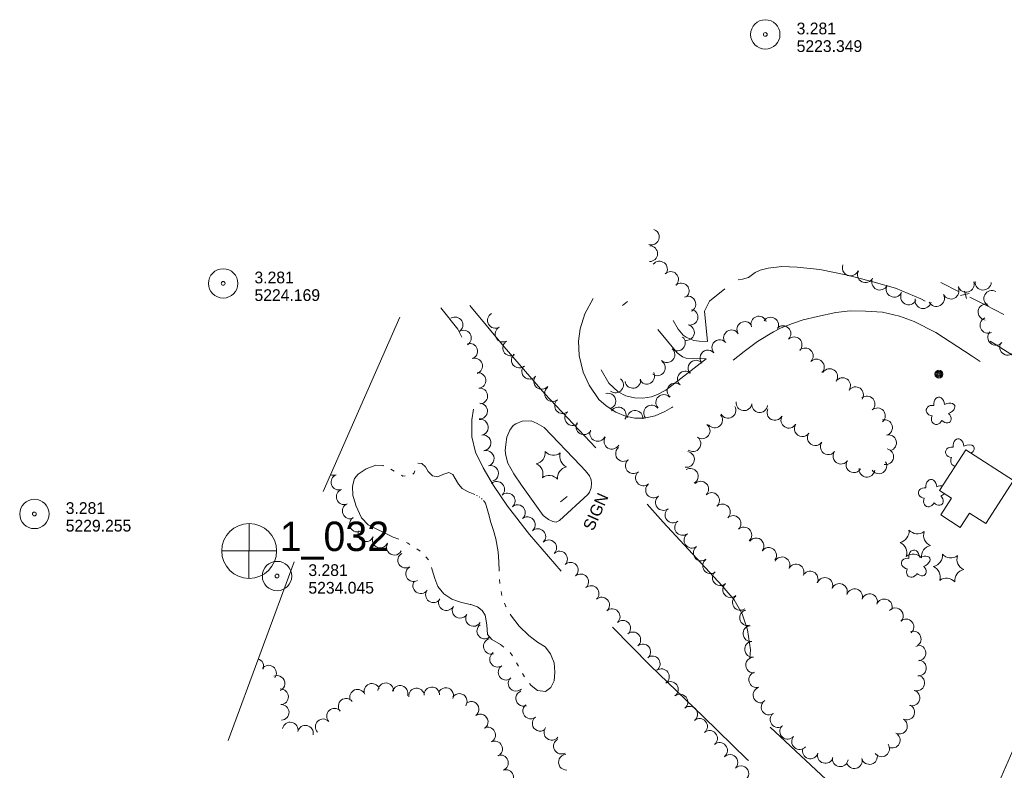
# Model space of a CAD drawing. Header units: feet. Extents: x 189694 to 191878, y 260766 to 262101.
# Tile 5 of 7: x 190562 to 191065, y 261692 to 262075. Entities that reach past the tile are written whole.
import ezdxf
from ezdxf.enums import TextEntityAlignment as Align

# ---------------------------------------------------------------- set-up
doc = ezdxf.new("R2010")
doc.units = ezdxf.units.FT
doc.header["$MEASUREMENT"] = 0
doc.linetypes.add('DGN Style 3', pattern=[136.13208, 97.2372, -38.89488])
doc.linetypes.add('DGN Style 6', pattern=[184.945154, 0.097237, -38.89488, 68.06604, -38.89488, 0.097237, -38.89488])
for name, color, linetype, lineweight in [('E_DWY', 3, 'DGN Style 3', 0), ('E_LAND_Vegetation', 20, 'Continuous', 0), ('E_MAP_Limits', 20, 'DGN Style 3', 0), ('E_MAP_PassPoints', 43, 'Continuous', 0), ('E_MISCPROP', 43, 'Continuous', 0), ('E_MISCPROP_HvyLine', 251, 'Continuous', 13), ('E_MISCPROP_Railing', 43, 'Continuous', 0), ('E_RDWY', 43, 'Continuous', 13), ('E_WTR', 251, 'DGN Style 6', 0)]:
    doc.layers.add(name, color=color, linetype=linetype, lineweight=lineweight)
doc.styles.add('Style-IGR_FONT_0', font='IGR_FONT_0.shx')

# ---------------------------------------------------------------- blocks, each defined once
blk = doc.blocks.new('PP_2')
at = {"layer": 'E_MAP_PassPoints', "color": 43, "linetype": 'Continuous', "lineweight": 0}
for radius in [7.5, 0.96]:
    blk.add_circle((0, 0), radius, dxfattribs=at)
blk = doc.blocks.new('PP_3')
at = {"layer": 'E_MAP_PassPoints', "color": 43, "linetype": 'Continuous', "lineweight": 0}
for radius in [7.5, 0.96]:
    blk.add_circle((0, 0), radius, dxfattribs=at)
blk = doc.blocks.new('PP_7')
at = {"layer": 'E_MAP_PassPoints', "color": 43, "linetype": 'Continuous', "lineweight": 0}
for radius in [7.5, 0.96]:
    blk.add_circle((0, 0), radius, dxfattribs=at)
blk = doc.blocks.new('PHOTOC')
at = {"layer": 'E_MAP_Limits', "color": 3, "linetype": 'Continuous', "lineweight": 0}
for p, q in [((0.12, 14.06), (0.06, -13.8)), ((-13.79, 0.03), (14.12, 0.01))]:
    blk.add_line(p, q, dxfattribs=at)
blk.add_circle((0.17, 0.03), 14, dxfattribs=at)
blk = doc.blocks.new('POLE_1')
at = {"layer": 'E_MISCPROP', "color": 1, "linetype": 'Continuous', "lineweight": 0}
for radius in [2.02, 1.51, 1.01, 0.504]:
    blk.add_circle((0.03, -0.09), radius, dxfattribs=at)
blk = doc.blocks.new('SIGN_6')
at = {"layer": 'E_MISCPROP', "color": 1, "linetype": 'Continuous', "lineweight": 0, "style": 'Style-IGR_FONT_0'}
blk.add_text('SIGN', height=6, rotation=0.0001, dxfattribs=at).set_placement((0, 0), align=Align.MIDDLE_LEFT)
blk = doc.blocks.new('TREE')
at = {"layer": 'E_LAND_Vegetation', "color": 94, "linetype": 'Continuous', "lineweight": 0}
for centre, major_axis, ratio in [((-1.07, 3.38), (0.91, -3.32), 0.782863), ((2.88, 1.66), (-3.52, -1.95), 0.691916), ((-3.74, -0.07), (3.29, -0.08), 0.832022), ((-1.48, -3.67), (1.2, 3.24), 0.716896), ((2.54, -2.64), (-3.34, 3.06), 0.560249)]:
    blk.add_ellipse(centre, major_axis=major_axis, ratio=ratio, start_param=1.570796, end_param=4.712389, dxfattribs=at)
blk = doc.blocks.new('PINEL_2')
at = {"layer": 'E_LAND_Vegetation', "color": 94, "linetype": 'Continuous', "lineweight": 0}
for centre, start, end in [((-8.23, 7.26), 275.2114, 0.9764), ((2.17, 10.66), 215.2114, 300.9764), ((10.31, 3.35), 155.2115, 240.9764), ((-10.49, -3.45), 335.2114, 60.9764), ((8.05, -7.36), 95.2115, 180.9764), ((-2.35, -10.76), 35.2115, 120.9764)]:
    blk.add_arc(centre, 5.72, start, end, dxfattribs=at)
blk = doc.blocks.new('PINEL_3')
at = {"layer": 'E_LAND_Vegetation', "color": 94, "linetype": 'Continuous', "lineweight": 0}
for centre, start, end in [((-8.23, 7.26), 275.2115, 0.9764), ((2.17, 10.66), 215.2115, 300.9764), ((10.31, 3.35), 155.2115, 240.9764), ((-10.49, -3.45), 335.2115, 60.9764), ((8.05, -7.36), 95.2115, 180.9764), ((-2.35, -10.76), 35.2115, 120.9764)]:
    blk.add_arc(centre, 5.72, start, end, dxfattribs=at)

msp = doc.modelspace()

# ---------------------------------------------------------------- linework, layer by layer
at = {"layer": 'E_DWY', "color": 2, "linetype": 'DGN Style 3', "lineweight": 0, "flags": 128}
for points in [[(190985.09, 261944.64), (190971.03, 261947.58), (190959.47, 261948.85), (190951.63, 261949.17), (190944.61, 261948.26), (190940.54, 261947.18), (190938.04, 261946.08), (190934.64, 261943.51), (190931.59, 261942.71), (190929.26, 261942.24)], [(191142.82, 261866.24), (191139.46, 261866.17), (191135.28, 261866.39), (191131.39, 261867.16), (191127.82, 261868.21), (191109.56, 261879.01), (191084.57, 261894.12), (191061.53, 261908.72), (191037.26, 261924.51), (191022.55, 261932.59), (191009.73, 261937.99), (190998.69, 261941.13), (190985.09, 261944.64)], [(190922.55, 261937.77), (190914.77, 261931.36)], [(190792.23, 261929.25), (190809.79, 261908.19), (190830.67, 261884.11), (190857.76, 261855.4), (190891.1, 261818.6), (190921.14, 261786.12), (190927.29, 261779.03), (190931.43, 261771.76), (190934.07, 261763.62), (190935.6, 261753.35), (190935.04, 261746.94), (190934.43, 261739.51), (190934.32, 261734.44), (190935.5, 261727.9), (190938.65, 261721.98), (190944.66, 261714.88), (190976.8, 261684.76), (191008.81, 261656.54), (191018.61, 261647.74), (191026.14, 261641.15), (191031.5, 261638.37), (191036.64, 261636.66), (191038.37, 261636.34), (191042.33, 261636.42)], [(190855.32, 261932.84), (190851.07, 261924.9), (190848.61, 261917.26), (190847.76, 261911.02), (190848.09, 261903.68), (190850.23, 261895.17), (190853.19, 261888.46), (190858.24, 261881.25), (190861.92, 261878), (190866.83, 261874.72), (190871.79, 261872.67), (190876.51, 261871.76), (190881.29, 261871.64), (190886.9, 261872.9), (190891.86, 261875.05), (190895.48, 261877.16), (190932.38, 261905.65), (190939.18, 261910.88), (190947.32, 261915.71), (190951.2, 261917.76), (190957.06, 261920.04), (190962.54, 261921.83)], [(190888.36, 261916.96), (190898.18, 261905.03), (190900.89, 261902.99), (190902.76, 261902.38), (190906.29, 261902.23), (190912.99, 261901.99), (190892.31, 261886.06), (190888.18, 261883.86), (190885.04, 261882.61), (190880.72, 261881.95), (190876.43, 261881.99), (190872.03, 261883.1), (190868.07, 261885.11), (190863.32, 261889.57), (190859.3, 261896.48), (190857.62, 261900.58), (190856.25, 261905.91), (190856.08, 261911.01), (190857.11, 261914.88), (190859.22, 261919.28), (190863.19, 261923.73), (190872.89, 261931.31)], [(190914.77, 261931.36), (190912.07, 261926.36), (190913.6, 261910.85), (190909.39, 261910.93), (190906.7, 261911.38), (190904.96, 261911.95), (190902.82, 261913.01), (190901.2, 261914.12), (190898.75, 261917.19), (190896.22, 261921.5)], [(191029.6, 261600.76), (191028.74, 261604.81), (191026.3, 261609.21), (191022.47, 261613.98), (191015.09, 261621.75), (191004.53, 261631.25), (190982.97, 261652.52), (190962.22, 261671.27), (190933.92, 261697.48), (190911.43, 261719.46), (190884.44, 261745.43), (190852.36, 261778.15), (190822.74, 261812.26), (190811.56, 261826.83), (190804.37, 261837.29), (190799.2, 261846.35), (190795.27, 261854.37), (190793.39, 261862.15), (190793.31, 261870.81), (190794.48, 261878.44), (190796.41, 261885.7), (190796.7, 261891.94), (190795.57, 261897.91), (190792.52, 261904.27), (190789.48, 261910.5), (190786.12, 261917.12), (190777.45, 261928.02)], [(190962.54, 261921.83), (190969.79, 261923.62), (190979.13, 261925.7), (190986.52, 261926.47), (190994.42, 261926.34), (191002.98, 261925.75), (191011.66, 261923.78), (191019.11, 261921.09), (191030.21, 261915.44), (191048.77, 261903.28), (191068.79, 261890.31), (191085.31, 261879.62), (191109.4, 261864.86), (191124.29, 261855.83), (191130.06, 261851.6), (191132.39, 261848.95), (191133.95, 261846.42)], [(190818.77, 261837.42), (190814.83, 261843.24), (190811.76, 261848.79), (190810.68, 261852.57), (190810.44, 261855.22), (190810.64, 261858.27), (190811.27, 261861.98), (190812.76, 261865.51), (190814.48, 261867.98), (190815.73, 261868.82), (190819.01, 261870.1), (190823.61, 261870.28), (190826.76, 261869), (190830.23, 261867.01), (190848.78, 261847.61)], [(190848.78, 261847.61), (190851.35, 261844.81), (190853.41, 261842.21), (190854.32, 261840.23), (190854.48, 261838.54), (190854.21, 261836.21), (190853.45, 261833.96), (190852.6, 261832.66), (190838.16, 261819.43), (190836.41, 261818.66), (190834.7, 261818.86), (190832.54, 261819.88), (190829.68, 261821.92), (190818.77, 261837.42)]]:
    msp.add_lwpolyline(points, dxfattribs=at)
at = {"layer": 'E_LAND_Vegetation', "color": 94, "linetype": 'Continuous', "lineweight": 0}
for centre, radius, start, end in [((190885.04, 261964.18), 4.02, 251.1975, 71.1975), ((190884.15, 261955.69), 4.02, 268.591, 88.591), ((190889.17, 261947.79), 4.02, 322.349, 142.349), ((190986.65, 261948.42), 4.12, 157.6147, 337.6147), ((190894.84, 261942.51), 4.02, 313.7805, 133.7805), ((190994.34, 261945.01), 4.12, 152.5192, 332.5192), ((190900.25, 261936.62), 4.02, 312.1745, 132.1745), ((191001.63, 261941.23), 4.12, 153.74, 333.74), ((191009.03, 261937.59), 4.12, 153.74, 333.74), ((191045.71, 261940.12), 4.12, 196.6175, 16.6175), ((191054.44, 261941.22), 4.12, 176.6749, 356.6749), ((190903.67, 261929.92), 4.02, 296.4906, 116.4906), ((191016.4, 261933.73), 4.12, 151.6165, 331.6165), ((191030.54, 261932.86), 4.12, 207.1047, 27.1047), ((191037.92, 261936.63), 4.12, 205.9951, 25.9951), ((191058.94, 261932.79), 4.12, 62.333, 242.333), ((191023.75, 261931.77), 4.12, 168.9099, 348.9099), ((191055.96, 261925.88), 4.12, 81.5958, 261.5958), ((190805.37, 261921.64), 4.02, 118.9504, 298.9504), ((190904.77, 261923.26), 4.02, 256.8701, 76.8701), ((190784.78, 261919.32), 3.99, 302.4348, 122.4348), ((190902.94, 261915.43), 4.02, 256.8701, 76.8701), ((190932.74, 261916.98), 4.02, 32.2258, 212.2258), ((190939.87, 261919.73), 4.02, 20.0049, 200.0049), ((190945.96, 261919.2), 4.02, 327.7377, 147.7377), ((190952.2, 261914.86), 4.02, 315.0285, 135.0285), ((191056.97, 261919.14), 4.12, 114.5483, 294.5483), ((190789.06, 261912.58), 3.99, 302.4348, 122.4348), ((190809.26, 261914.59), 4.02, 118.9504, 298.9504), ((190925.93, 261912.69), 4.02, 32.2258, 212.2258), ((191060.88, 261913.02), 4.12, 139.1112, 319.1112), ((190792.29, 261905.88), 3.99, 287.9954, 107.9954), ((190813.15, 261907.55), 4.02, 118.9504, 298.9504), ((190898.29, 261910.11), 4.02, 228.2349, 48.2349), ((190919.96, 261907.74), 4.02, 40.8032, 220.8032), ((190957.89, 261909.17), 4.02, 315.0285, 135.0285), ((191066.99, 261907.98), 4.12, 148.5216, 328.5216), ((190817.54, 261901.33), 4.02, 131.0282, 311.0282), ((190892.94, 261904.1), 4.02, 228.2349, 48.2349), ((190913.86, 261902.48), 4.02, 40.8032, 220.8032), ((190963.59, 261903.48), 4.02, 315.0285, 135.0285), ((190794.76, 261898.29), 3.99, 287.9954, 107.9954), ((190888.11, 261897.41), 4.02, 234.5351, 54.535), ((190907.77, 261897.23), 4.02, 40.8032, 220.8032), ((190969.28, 261897.79), 4.02, 315.0285, 135.0285), ((190796.51, 261890.93), 3.99, 276.5883, 96.5883), ((190822.84, 261895.69), 4.02, 139.8058, 319.8058), ((190882.64, 261893.12), 4.02, 207.2947, 27.2947), ((190902.36, 261891.69), 4.02, 49.5163, 229.5163), ((190976.06, 261892.88), 4.02, 325.0975, 145.0975), ((190828.99, 261890.49), 4.02, 139.8058, 319.8058), ((190866.73, 261888.65), 4.02, 230.2998, 50.2998), ((190875.57, 261891.01), 4.02, 189.3903, 9.3903), ((190897.13, 261885.57), 4.02, 49.5164, 229.5163), ((190982.66, 261888.28), 4.02, 325.0975, 145.0975), ((190797.43, 261883), 3.99, 276.5883, 96.5883), ((190834.54, 261884.23), 4.02, 129.3452, 309.3452), ((190862.84, 261880.41), 4.02, 285.2279, 105.2279), ((190891.33, 261879.72), 4.02, 43.4594, 223.4594), ((190989.26, 261883.67), 4.02, 325.0975, 145.0975), ((190797.32, 261875.34), 3.99, 267.5059, 87.5059), ((190839.64, 261878.04), 4.02, 130.398, 310.398), ((190932.32, 261879.53), 4.02, 173.2656, 353.2656), ((190940.31, 261878.58), 4.02, 173.2656, 353.2656), ((190995.15, 261878.95), 4.02, 311.092, 131.092), ((190844.86, 261871.91), 4.02, 130.398, 310.398), ((190868.12, 261873.29), 4.02, 328.1485, 148.1485), ((190876.72, 261871.57), 4.02, 356.1136, 176.1136), ((190885.15, 261874.31), 4.02, 38.1035, 218.1035), ((190924.1, 261875.71), 4.02, 209.869, 29.869), ((190948.09, 261874.62), 4.02, 151.6122, 331.6122), ((191000.44, 261872.89), 4.02, 311.092, 131.092), ((190797.78, 261867.03), 3.99, 279.452, 99.452), ((190850.6, 261867.3), 4.02, 148.4367, 328.4367), ((190917.3, 261870.83), 4.02, 220.6823, 40.6823), ((190955.2, 261870.63), 4.02, 148.432, 328.432), ((190962.11, 261866.32), 4.02, 145.4186, 325.4186), ((191004.07, 261866.91), 4.02, 284.762, 104.762), ((190857.63, 261863.93), 4.02, 155.9366, 335.9366), ((190910.93, 261865.23), 4.02, 234.181, 54.181), ((190968.73, 261861.75), 4.02, 145.4186, 325.4186), ((190799.09, 261859.16), 3.99, 279.452, 99.452), ((190864.84, 261859.93), 4.02, 149.6522, 329.6522), ((190906.22, 261858.7), 4.02, 234.181, 54.181), ((190975.35, 261857.06), 4.02, 143.6205, 323.6205), ((191006.11, 261859.12), 4.02, 284.762, 104.762), ((190800.68, 261851.12), 3.99, 286.7098, 106.7098), ((190870.77, 261853.64), 4.02, 128.4099, 308.4099), ((190902.97, 261850.64), 4.02, 260.5056, 80.5056), ((190981.83, 261852.28), 4.02, 143.6205, 323.6205), ((191004.69, 261852.04), 4.02, 259.3606, 79.3606), ((190875.79, 261847.41), 4.02, 129.8121, 309.8121), ((190988.42, 261847.91), 4.02, 147.7343, 327.7343), ((191001.15, 261847.3), 4.02, 212.7051, 32.7051), ((190802.97, 261843.48), 3.99, 286.7098, 106.7098), ((190880.94, 261841.22), 4.02, 129.8121, 309.8121), ((190904.87, 261841.99), 4.02, 300.8625, 120.8625), ((190995.04, 261845.63), 4.02, 173.5771, 353.5771), ((190722.83, 261846.55), 3.99, 245.2261, 289.0925), ((190725.47, 261839.05), 3.99, 109.667, 289.667), ((190806.07, 261835.35), 3.99, 312.1682, 132.1682), ((190910.19, 261835.45), 4.02, 313.8657, 133.8657), ((190728.16, 261831.54), 3.99, 109.667, 289.667), ((190811.43, 261829.44), 3.99, 312.1682, 132.1682), ((190886.1, 261835.04), 4.02, 129.8121, 309.8121), ((190915.76, 261829.65), 4.02, 313.8657, 133.8657), ((190891.09, 261828.63), 4.02, 127.6478, 307.6478), ((190731.23, 261824.3), 3.99, 113.2498, 293.2498), ((190816.58, 261823.46), 3.99, 309.763, 129.763), ((190896, 261822.26), 4.02, 127.6478, 307.6478), ((190921.24, 261823.79), 4.02, 313.073, 133.073), ((190734.88, 261817.57), 3.99, 122.2306, 302.2306), ((190821.68, 261817.32), 3.99, 309.763, 129.763), ((190900.92, 261815.89), 4.02, 127.6478, 307.6478), ((190926.74, 261817.91), 4.02, 313.073, 133.073), ((190739.25, 261812.64), 3.99, 156.6307, 336.6307), ((190827.05, 261811.24), 3.99, 314.1623, 134.1623), ((190932.24, 261812.03), 4.02, 313.073, 133.073), ((190746.57, 261809.48), 3.99, 156.6307, 336.6307), ((190832.61, 261805.51), 3.99, 314.1623, 134.1623), ((190905.74, 261809.38), 4.02, 126.0936, 306.0936), ((190938.46, 261806.47), 4.02, 322.7917, 142.7917), ((190753.78, 261805.77), 3.99, 152.706, 332.706), ((190838.16, 261799.79), 3.99, 314.1623, 134.1623), ((190910.48, 261802.88), 4.02, 126.0936, 306.0936), ((190944.87, 261801.61), 4.02, 322.7917, 142.7917), ((190759.55, 261799.21), 3.99, 120.6877, 300.6877), ((190915.23, 261796.37), 4.02, 126.0936, 306.0936), ((190951.72, 261796.81), 4.02, 333.1032, 153.1032), ((190763.57, 261792.28), 3.99, 119.5675, 299.5675), ((190843.64, 261794.09), 3.99, 311.7878, 131.7878), ((190920.22, 261790.27), 4.02, 130.8381, 310.8381), ((190958.9, 261793.16), 4.02, 333.1032, 153.1032), ((190966.08, 261789.52), 4.02, 333.1032, 153.1032), ((190767.23, 261786.17), 3.99, 144.3853, 324.3853), ((190848.95, 261788.14), 3.99, 311.7878, 131.7878), ((190973.6, 261786.31), 4.02, 337.2016, 157.2016), ((190773.71, 261781.53), 3.99, 144.3853, 324.3853), ((190854.26, 261782.19), 3.99, 311.7878, 131.7878), ((190925.48, 261784.18), 4.02, 130.8381, 310.8381), ((190981.02, 261783.18), 4.02, 337.2016, 157.2016), ((190988.77, 261780.52), 4.02, 341.8534, 161.8534), ((190780.35, 261777.52), 3.99, 151.0166, 331.0166), ((190859.64, 261776.28), 3.99, 312.2873, 132.2873), ((190930.45, 261777.62), 4.02, 125.2535, 305.2535), ((190996.37, 261778), 4.02, 340.7355, 160.7355), ((191003.97, 261775.34), 4.02, 340.7355, 160.7355), ((190787.35, 261773.56), 3.99, 148.8589, 328.8589), ((190865.01, 261770.38), 3.99, 312.2873, 132.2873), ((190934.15, 261769.85), 4.02, 103.9222, 283.9222), ((191009.62, 261770.8), 4.02, 318.373, 138.373), ((190794.18, 261769.43), 3.99, 148.8589, 328.8589), ((190870.38, 261764.48), 3.99, 312.2873, 132.2873), ((191014.98, 261765.12), 4.02, 311.3296, 131.3296), ((190799.92, 261763.04), 3.99, 126.2638, 306.2638), ((190935.84, 261761.73), 4.02, 95.9754, 275.9754), ((190803.32, 261755.22), 3.99, 105.25, 285.25), ((190875.55, 261758.54), 3.99, 309.3786, 129.3785), ((191018.7, 261758.92), 4.02, 290.4223, 110.4223), ((190880.61, 261752.37), 3.99, 309.3786, 129.3785), ((190936.68, 261753.73), 4.02, 95.9754, 275.9754), ((191021.12, 261751.83), 4.02, 274.1598, 94.1598), ((190683.06, 261744.99), 3.98, 339.3533, 72.6168), ((190806.48, 261748.64), 3.99, 123.1992, 303.1992), ((190885.5, 261746.24), 3.99, 305.2833, 125.2833), ((190937.25, 261745.61), 4.02, 93.3604, 273.3604), ((191021.39, 261744.13), 4.02, 264.3452, 84.3452), ((190689.56, 261741.54), 3.98, 323.3188, 143.3188), ((190810.84, 261741.96), 3.99, 123.1992, 303.1992), ((190890.11, 261739.73), 3.99, 305.2833, 125.2833), ((190693.88, 261736.3), 3.98, 294.6867, 114.6867), ((190815.94, 261736.29), 3.99, 133.5111, 313.5111), ((190938.82, 261738.16), 4.02, 105.5539, 285.5539), ((191020.5, 261736.54), 4.02, 252.2515, 72.2515), ((190695.69, 261729.45), 3.98, 272.437, 92.437), ((190734.97, 261729.24), 3.98, 22.1583, 202.1583), ((190742.33, 261732.24), 3.98, 22.1583, 202.1583), ((190749.38, 261732.51), 3.98, 357.7591, 177.7591), ((190756.69, 261731.2), 3.98, 343.346, 163.346), ((190765.11, 261729.86), 3.98, 5.2984, 185.2984), ((190772.93, 261730.4), 3.98, 1.7234, 181.7234), ((190780, 261730.08), 3.98, 337.8941, 157.8941), ((190894.72, 261733.22), 3.99, 305.2833, 125.2833), ((190940.98, 261730.41), 4.02, 105.5539, 285.5539), ((190729.17, 261724.61), 3.98, 38.6286, 218.6286), ((190786.93, 261727.11), 3.98, 325.6185, 145.6185), ((190819.8, 261728.61), 3.99, 110.5593, 290.5593), ((190899.6, 261726.76), 3.99, 308.9932, 128.9932), ((191018.05, 261728.87), 4.02, 252.2515, 72.2515), ((190696.03, 261721.5), 3.98, 272.437, 92.437), ((190723.22, 261719.56), 3.98, 43.0477, 223.0477), ((190793.01, 261723.05), 3.98, 305.614, 125.614), ((190823.39, 261722.2), 3.99, 127.3054, 307.3054), ((190904.62, 261720.57), 3.99, 308.9932, 128.9932), ((190945.13, 261724.21), 4.02, 123.5581, 303.5581), ((191015.38, 261721.64), 4.02, 242.7678, 62.7678), ((190717.41, 261714.13), 3.98, 43.0477, 223.0477), ((190797.64, 261716.58), 3.98, 305.614, 125.614), ((190828.22, 261715.85), 3.99, 127.3054, 307.3054), ((190909.65, 261714.35), 3.99, 309.6331, 129.6331), ((190949.69, 261717.79), 4.02, 128.7673, 308.7673), ((191011.69, 261714.48), 4.02, 242.7678, 62.7678), ((190700.6, 261712.5), 3.98, 348.1232, 168.1232), ((190708.38, 261710.86), 3.98, 348.1232, 168.1232), ((190801.43, 261709.95), 3.98, 296.5504, 116.5504), ((190834.17, 261711.27), 3.99, 142.0731, 322.0731), ((190954.59, 261711.86), 4.02, 139.2495, 319.2495), ((190839.09, 261704.22), 3.99, 118.6085, 298.6085), ((190914.74, 261708.21), 3.99, 309.6331, 129.6331), ((190960.69, 261706.6), 4.02, 139.2495, 319.2495), ((191008.01, 261707.32), 4.02, 242.7678, 62.7678), ((190804.98, 261702.84), 3.98, 296.5504, 116.5504), ((190919.83, 261702.07), 3.99, 309.6331, 129.6331), ((190966.14, 261701.81), 4.02, 163.3699, 343.3699), ((191002.56, 261702.89), 4.02, 215.1978, 35.1978), ((190807.99, 261695.72), 3.98, 289.9441, 109.9441), ((190841.61, 261696.02), 3.99, 94.4357, 274.4357), ((190925.17, 261695.95), 3.99, 314.0845, 134.0846), ((190973.85, 261699.51), 4.02, 163.3699, 343.3699), ((190981.45, 261697.83), 4.02, 171.094, 351.094), ((190988.61, 261696.84), 4.02, 195.1717, 15.1717), ((190996.37, 261698.95), 4.02, 195.1717, 15.1717), ((190930.72, 261690.22), 3.99, 314.0845, 134.0846), ((190810.71, 261688.25), 3.98, 289.9441, 109.9441)]:
    msp.add_arc(centre, radius, start, end, dxfattribs=at)
for centre, major_axis, ratio, start_param, end_param in [((191041.81, 261857.15), (0.36, -4.01), 0.691916, 1.570796, 4.712389), ((191038.64, 261854.23), (3.4, -0.52), 0.782863, 1.570796, 4.712389), ((191045.6, 261855.09), (-4.15, -1.82), 0.560249, 2.012821, 4.712389), ((191040.7, 261850.4), (1.41, 2.97), 0.832022, 1.570796, 3.46564), ((191027.96, 261836.36), (0.36, -4.01), 0.691916, 1.570796, 4.712389), ((191024.78, 261833.44), (3.4, -0.52), 0.782863, 1.570796, 4.712389), ((191031.75, 261834.3), (-4.15, -1.82), 0.560249, 3.989727, 4.712389), ((191026.85, 261829.61), (1.41, 2.97), 0.832022, 1.570796, 4.712389), ((191031.05, 261830.21), (-2.47, 2.41), 0.716896, 1.570796, 4.712389), ((191031.75, 261834.3), (-4.15, -1.82), 0.560249, 1.570796, 2.084234)]:
    msp.add_ellipse(centre, major_axis=major_axis, ratio=ratio, start_param=start_param, end_param=end_param, dxfattribs=at)
at = {"layer": 'E_MAP_Limits', "color": 3, "linetype": 'DGN Style 3', "lineweight": 0, "flags": 128}
msp.add_lwpolyline([(190756.57, 261923.28), (190708.09, 261813.27), (190668.58, 261706.4), (190640.83, 261619.13), (190619.32, 261526.94), (190604.91, 261429.91), (190593.87, 261327.71), (190590.83, 261251.4), (190591.98, 261167.39), (190595.46, 261104.98), (190610.39, 260914.49)], dxfattribs=at)
at = {"layer": 'E_MISCPROP', "color": 1, "linetype": 'Continuous', "lineweight": 0}
msp.add_line((190838.65, 261828.91), (190841.94, 261831.73), dxfattribs=at)
at = {"layer": 'E_MISCPROP_HvyLine', "color": 230, "linetype": 'Continuous', "lineweight": 13, "flags": 128}
msp.add_lwpolyline([(191069.93, 261839.79), (191055.77, 261817.88), (191055.77, 261817.88), (191047.44, 261823.27), (191047.44, 261823.27), (191047.44, 261823.27), (191042.67, 261815.89), (191042.67, 261815.89), (191032.79, 261822.28), (191038.31, 261830.82), (191038.31, 261830.82), (191038.31, 261830.82), (191032.15, 261834.8), (191045.55, 261855.55), (191069.93, 261839.79)], close=True, dxfattribs=at)
at = {"layer": 'E_MISCPROP_Railing', "color": 43, "linetype": 'Continuous', "lineweight": 0}
for p, q in [((191047.33, 261935.41), (191042.92, 261934.31)), ((191045.84, 261932.82), (191044.87, 261936.6))]:
    msp.add_line(p, q, dxfattribs=at)
at = {"layer": 'E_MISCPROP_Railing', "color": 43, "linetype": 'Continuous', "lineweight": 0, "flags": 128}
for points in [[(191042.15, 261936.25), (191032.85, 261940.98)], [(191055.73, 261929.34), (191047.56, 261933.5)], [(191065.03, 261924.62), (191055.73, 261929.34)]]:
    msp.add_lwpolyline(points, dxfattribs=at)
at = {"layer": 'E_RDWY', "color": 30, "linetype": 'Continuous', "lineweight": 13, "flags": 128}
msp.add_lwpolyline([(191042.33, 261636.42), (191047.35, 261648.9), (191058.87, 261677.55), (191074.33, 261712.85), (191088.69, 261744.97), (191111.1, 261795.05), (191121.33, 261818.03), (191132.05, 261842.18), (191133.95, 261846.42)], dxfattribs=at)
at = {"layer": 'E_WTR', "color": 150, "linetype": 'Continuous', "lineweight": 0, "flags": 128}
for points in [[(190788.38, 261835.86), (190786.59, 261838.01), (190784.8, 261840.88), (190783.59, 261843), (190781.63, 261843.9), (190778.47, 261842.89), (190775.97, 261841.79), (190773.26, 261842.19), (190771.03, 261844.44), (190769.72, 261846.85), (190767.84, 261848.48), (190765.68, 261848.64)], [(190748.16, 261847.43), (190748.13, 261847.45), (190744.35, 261847.67), (190739.32, 261845.83), (190735.23, 261843.14), (190733.48, 261840.95), (190732.4, 261837.02), (190732.56, 261832.2), (190733.89, 261828.04)], [(190753.71, 261844.62), (190751.91, 261845.67)], [(190764.18, 261844.81), (190763.94, 261843.71), (190763.16, 261843.17)], [(190759.31, 261842.17), (190758.16, 261842.16), (190757.34, 261842.61)], [(190794.8, 261832.64), (190791.43, 261834.05), (190788.38, 261835.86)], [(190796.18, 261832.06), (190795.72, 261832.26)], [(190797.44, 261831.28), (190797.02, 261831.55)], [(190798.6, 261830.36), (190798.27, 261830.74)], [(190801.78, 261823.01), (190800.34, 261828.37), (190799.25, 261829.62)], [(190733.89, 261828.04), (190734.19, 261827.07), (190737.01, 261820.83), (190740.37, 261817.31), (190753.1, 261810.98), (190756.11, 261809.93)], [(190807.25, 261793.54), (190807.24, 261793.81), (190807.18, 261798.29), (190806.7, 261803.52), (190805.51, 261810.06), (190804.32, 261814.36), (190803, 261818.5), (190801.78, 261823.01)], [(190759.9, 261808.26), (190760.61, 261807.92), (190761.71, 261807.23)], [(190765.2, 261804.97), (190766.89, 261803.77)], [(190769.89, 261800.95), (190771.2, 261799.34)], [(190772.73, 261795.49), (190773.15, 261794.34), (190774.44, 261789.83), (190775.9, 261785.7), (190779, 261781.94), (190783.07, 261779.28), (190787.56, 261777.68), (190792.5, 261776.62), (190792.77, 261776.53)], [(190807.56, 261787.31), (190807.46, 261789.39)], [(190808.66, 261781.18), (190808.29, 261783.22)], [(190792.77, 261776.53), (190796.3, 261775.38), (190798.64, 261773.5), (190800.1, 261771.04), (190800.99, 261766.13), (190801.38, 261761.18), (190803.63, 261758.72), (190807.99, 261756.09), (190809.74, 261754.79)], [(190810.86, 261775.35), (190810.74, 261775.56), (190810.08, 261777.28)], [(190833.78, 261750.58), (190833.43, 261751.44), (190830.71, 261755.01), (190826.8, 261757.4), (190822.45, 261760.68), (190817.53, 261765.43), (190813.51, 261770.55), (190812.87, 261771.71)], [(190812.87, 261752.13), (190814.02, 261750.39)], [(190822.73, 261736.29), (190823.58, 261735.27), (190826.79, 261732.68), (190830.88, 261732.19), (190833.66, 261734.11), (190835.3, 261737.52), (190835.68, 261741.96), (190835.39, 261746.7), (190833.78, 261750.58)], [(190816.17, 261746.85), (190817.14, 261745.01)], [(190819.14, 261741.37), (190820.22, 261739.59)]]:
    msp.add_lwpolyline(points, dxfattribs=at)

# ---------------------------------------------------------------- block references
at = {"layer": 'E_LAND_Vegetation', "color": 94, "linetype": 'Continuous', "lineweight": 0, "xscale": 0.9999998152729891, "yscale": 0.9999998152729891, "zscale": 0.9999998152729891, "rotation": 66.0965941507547}
for name, p in [('TREE', (191032.29, 261875.14)), ('PINEL_3', (190833.93, 261847.71)), ('PINEL_2', (191019.73, 261807.56)), ('TREE', (191019.58, 261797.07)), ('PINEL_2', (191036.77, 261795.28))]:
    msp.add_blockref(name, p, dxfattribs=at)
at = {"layer": 'E_MAP_Limits', "color": 3, "linetype": 'Continuous', "lineweight": 0, "xscale": 1.000000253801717, "yscale": 1.000000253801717, "zscale": 1.000000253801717, "rotation": 0.04082111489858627}
msp.add_blockref('PHOTOC', (190679.46, 261803.87), dxfattribs=at)
at = {"layer": 'E_MAP_PassPoints', "color": 43, "linetype": 'Continuous', "lineweight": 0, "xscale": 1.000000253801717, "yscale": 1.000000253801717, "zscale": 1.000000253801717, "rotation": 0.04082111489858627}
for name, p in [('PP_7', (190943.18, 262067.62)), ('PP_2', (190666.36, 261940.5)), ('PP_3', (190569.98, 261822.78)), ('PP_2', (190693.88, 261791.09))]:
    msp.add_blockref(name, p, dxfattribs=at)
at = {"layer": 'E_MISCPROP', "color": 1, "linetype": 'Continuous', "lineweight": 0}
for name, p, xscale, yscale, zscale, rotation in [('POLE_1', (191031.86, 261894.08), 1.000000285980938, 1.000000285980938, 1.000000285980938, 178.6004704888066), ('SIGN_6', (190852.6, 261814.99), 0.9999998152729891, 0.9999998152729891, 0.9999998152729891, 66.0965941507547)]:
    msp.add_blockref(name, p, dxfattribs=dict(at, xscale=xscale, yscale=yscale, zscale=zscale, rotation=rotation))

# ---------------------------------------------------------------- texts
at = {"layer": 'E_MAP_Limits', "color": 3, "linetype": 'Continuous', "lineweight": 0, "style": 'Style-IGR_FONT_0'}
msp.add_text('1_032', height=15, rotation=0.0407, dxfattribs=at).set_placement((190695.29, 261803.85))
at = {"layer": 'E_MAP_PassPoints', "color": 43, "linetype": 'Continuous', "lineweight": 0, "style": 'Style-IGR_FONT_0'}
for s, p in [('3.281', (190959.18, 262067.63)), ('5223.349', (190959.19, 262058.63)), ('3.281', (190682.36, 261940.51)), ('5224.169', (190682.37, 261931.51)), ('3.281', (190585.98, 261822.79)), ('5229.255', (190585.98, 261813.79)), ('3.281', (190709.88, 261791.1)), ('5234.045', (190709.89, 261782.1))]:
    msp.add_text(s, height=6, rotation=0.0407, dxfattribs=at).set_placement(p)

doc.saveas('drawing.dxf')
